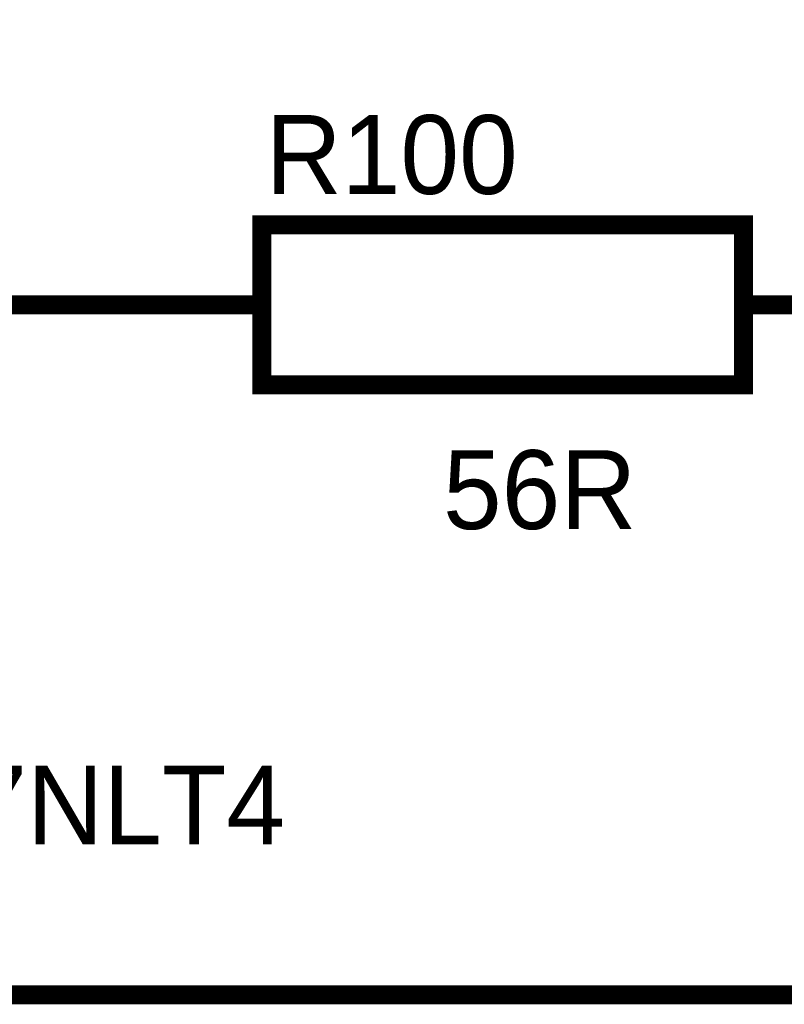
# Model space of a CAD drawing. Header units: inches. Extents: x 0 to 292, y 0 to 193.
# Tile 129 of 256: x 98 to 110, y 129 to 145. Entities that reach past the tile are written whole.
import ezdxf

# ---------------------------------------------------------------- set-up
doc = ezdxf.new("R2010")
doc.units = ezdxf.units.IN
doc.layers.add('Sheet', color=255, linetype='Continuous')

msp = doc.modelspace()

# ---------------------------------------------------------------- linework, layer by layer
at = {"layer": 'Sheet'}
for points in [[(39.162, 149.516, 0.3, 0.3, 0), (47.287, 149.516, 0.3, 0.3, 0), (47.287, 129.538, 0.3, 0.3, 0), (53.892, 129.538, 0.3, 0.3, 0), (74.467, 129.538, 0.3, 0.3, 0), (90.034, 129.538, 0.3, 0.3, 0), (138.958, 129.538, 0.3, 0.3, 0), (164.345, 129.538, 0.3, 0.3, 0), (184.901, 129.538, 0.3, 0.3, 0), (201.657, 129.538, 0.3, 0.3, 0), (223.245, 129.538, 0.3, 0.3, 0), (248.281, 129.538, 0.3, 0.3, 0), (264.881, 129.538, 0.3, 0.3, 0), (264.881, 138.523, 0.3, 0.3, 0)], [(97.652, 140.453, 0.3, 0.3, 0), (99.348, 140.453, 0.3, 0.3, 0)], [(101.88, 140.453, 0.3, 0.3, 0), (99.348, 140.453, 0.3, 0.3, 0)], [(109.499, 140.453, 0.3, 0.3, 0), (112.031, 140.453, 0.3, 0.3, 0)]]:
    msp.add_lwpolyline(points, format="xyseb", dxfattribs=at)
for points in [[(101.88, 141.72, 0.3, 0.3, 0), (109.499, 141.72, 0.3, 0.3, 0), (109.499, 139.186, 0.3, 0.3, 0), (101.88, 139.186, 0.3, 0.3, 0), (101.88, 141.72, 0.3, 0.3, 0)], [(101.88, 141.72, 0.0991, 0.0991, 0), (101.88, 139.186, 0.0991, 0.0991, 0), (109.499, 139.186, 0.0991, 0.0991, 0), (109.499, 141.72, 0.0991, 0.0991, 0), (101.88, 141.72, 0.0991, 0.0991, 0), (101.88, 141.72, 0.0991, 0.0991, 0)]]:
    msp.add_lwpolyline(points, format="xyseb", close=True, dxfattribs=at)

# ---------------------------------------------------------------- texts
for s, height, p in [('R100', 1.2474, (101.939, 142.207)), ('56R', 1.2474, (104.745, 136.906)), ('NTD5867NLT4', 1.24743, (91.028, 131.916))]:
    msp.add_text(s, height=height, dxfattribs=at).set_placement(p)

doc.saveas('drawing.dxf')
